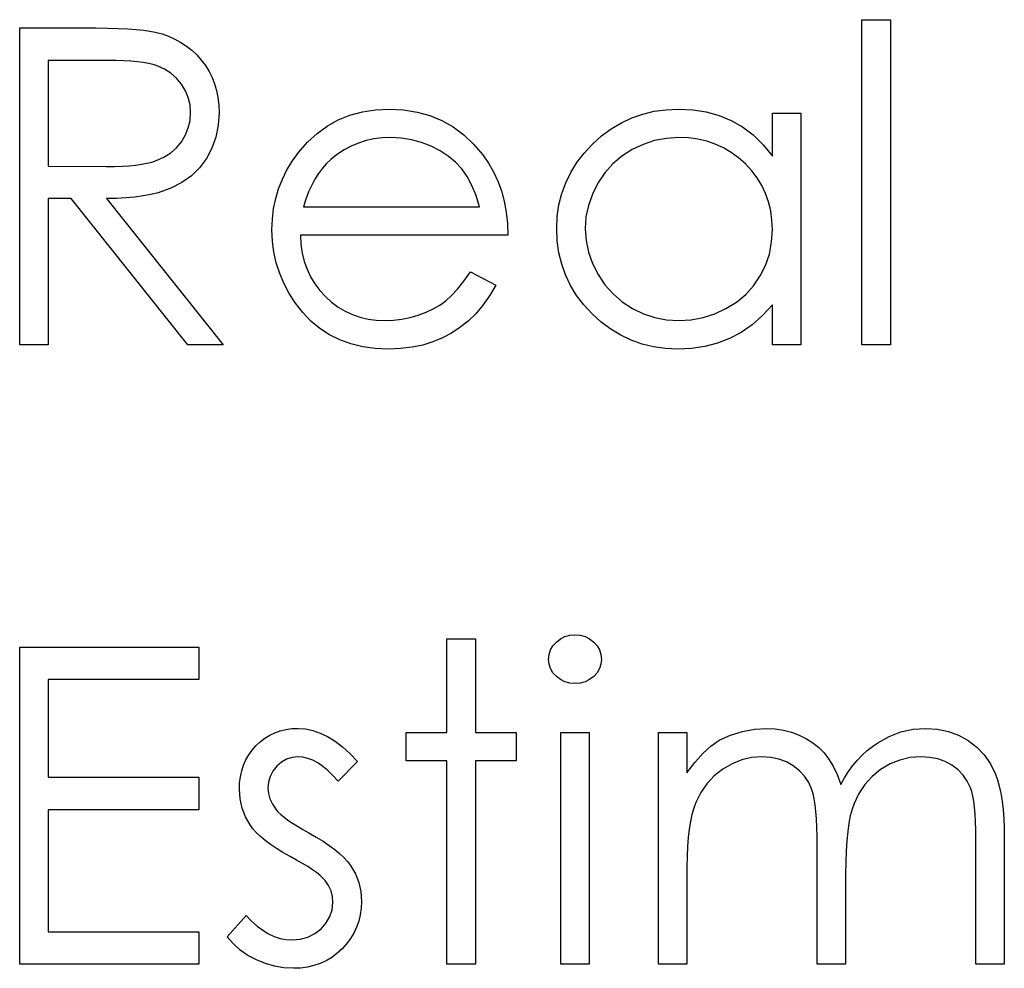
# Model space of a CAD drawing. Header units: inches. Extents: x 1694 to 2505, y -239 to -56.
# Tile 253 of 256: x 1856.757 to 1857.185, y -86.548 to -86.136. Entities that reach past the tile are written whole.
import ezdxf

# ---------------------------------------------------------------- set-up
doc = ezdxf.new("R2010")
doc.units = ezdxf.units.IN
doc.header["$LTSCALE"] = 0.5
doc.header["$MEASUREMENT"] = 0

msp = doc.modelspace()

# ---------------------------------------------------------------- linework, layer by layer
at = {"color": 7, "linetype": 'Continuous'}
for p, q in [((1857.12291, -86.1357), (1857.13527, -86.1357)), ((1857.12291, -86.27703), (1857.12291, -86.1357)), ((1857.13527, -86.1357), (1857.13527, -86.27703)), ((1856.75722, -86.13923), (1856.7848, -86.13923)), ((1856.75722, -86.27703), (1856.75722, -86.13923)), ((1856.7848, -86.13923), (1856.79032, -86.13926)), ((1856.79032, -86.13926), (1856.7954, -86.13934)), ((1856.7954, -86.13934), (1856.79998, -86.13951)), ((1856.79998, -86.13951), (1856.80412, -86.1397)), ((1856.80412, -86.1397), (1856.80779, -86.13998)), ((1856.80779, -86.13998), (1856.81099, -86.14028)), ((1856.81099, -86.14028), (1856.81375, -86.14067)), ((1856.81375, -86.14067), (1856.81602, -86.14111)), ((1856.81602, -86.14111), (1856.81902, -86.14191)), ((1856.81902, -86.14191), (1856.82189, -86.14293)), ((1856.82189, -86.14293), (1856.82463, -86.14415)), ((1856.82463, -86.14415), (1856.82719, -86.14556)), ((1856.82719, -86.14556), (1856.82962, -86.14718)), ((1856.82962, -86.14718), (1856.83191, -86.14901)), ((1856.83191, -86.14901), (1856.83407, -86.15102)), ((1856.76959, -86.15337), (1856.76959, -86.1993)), ((1856.79542, -86.15337), (1856.76959, -86.15337)), ((1856.79904, -86.15339), (1856.79542, -86.15337)), ((1856.80241, -86.15351), (1856.79904, -86.15339)), ((1856.8055, -86.1537), (1856.80241, -86.15351)), ((1856.83407, -86.15102), (1856.83606, -86.15326)), ((1856.83606, -86.15326), (1856.83788, -86.15563)), ((1856.80834, -86.15397), (1856.8055, -86.1537)), ((1856.81088, -86.15431), (1856.80834, -86.15397)), ((1856.81317, -86.15472), (1856.81088, -86.15431)), ((1856.81519, -86.15522), (1856.81317, -86.15472)), ((1856.81695, -86.15577), (1856.81519, -86.15522)), ((1856.82005, -86.15715), (1856.81695, -86.15577)), ((1856.82281, -86.15894), (1856.82005, -86.15715)), ((1856.83788, -86.15563), (1856.83945, -86.15817)), ((1856.82526, -86.16112), (1856.82281, -86.15894)), ((1856.82742, -86.16372), (1856.82526, -86.16112)), ((1856.83945, -86.15817), (1856.84078, -86.16082)), ((1856.84078, -86.16082), (1856.84185, -86.16361)), ((1856.82915, -86.16656), (1856.82742, -86.16372)), ((1856.84185, -86.16361), (1856.84271, -86.16653)), ((1856.83042, -86.16957), (1856.82915, -86.16656)), ((1856.83117, -86.17274), (1856.83042, -86.16957)), ((1856.84271, -86.16653), (1856.84332, -86.16957)), ((1856.84332, -86.16957), (1856.84367, -86.17277)), ((1856.83142, -86.17606), (1856.83117, -86.17274)), ((1856.84367, -86.17277), (1856.84378, -86.17608)), ((1856.906, -86.17573), (1856.91169, -86.17487)), ((1856.91169, -86.17487), (1856.91771, -86.17457)), ((1856.91771, -86.17457), (1856.92389, -86.17487)), ((1856.92389, -86.17487), (1856.92977, -86.17581)), ((1857.03278, -86.1755), (1857.03795, -86.17481)), ((1857.03795, -86.17481), (1857.0433, -86.17457)), ((1857.0433, -86.17457), (1857.04946, -86.17487)), ((1857.04946, -86.17487), (1857.05531, -86.17578)), ((1856.83117, -86.17945), (1856.83142, -86.17606)), ((1856.84378, -86.17608), (1856.84345, -86.18158)), ((1856.89554, -86.17926), (1856.90062, -86.17722)), ((1856.90062, -86.17722), (1856.906, -86.17573)), ((1856.92977, -86.17581), (1856.93532, -86.17735)), ((1856.93532, -86.17735), (1856.94053, -86.17951)), ((1857.01846, -86.1805), (1857.02304, -86.17838)), ((1857.02304, -86.17838), (1857.02781, -86.17669)), ((1857.02781, -86.17669), (1857.03278, -86.1755)), ((1857.05531, -86.17578), (1857.06086, -86.17733)), ((1857.06086, -86.17733), (1857.0661, -86.17945)), ((1857.08404, -86.19497), (1857.08404, -86.17633)), ((1857.08404, -86.17633), (1857.09641, -86.17633)), ((1857.09641, -86.17633), (1857.09641, -86.27703)), ((1856.82921, -86.18577), (1856.83042, -86.18271)), ((1856.83042, -86.18271), (1856.83117, -86.17945)), ((1856.84345, -86.18158), (1856.84243, -86.18671)), ((1856.88632, -86.18511), (1856.89076, -86.18191)), ((1856.89076, -86.18191), (1856.89554, -86.17926)), ((1856.94053, -86.17951), (1856.94545, -86.1823)), ((1856.94545, -86.1823), (1856.95003, -86.18572)), ((1857.0099, -86.18621), (1857.0141, -86.18312)), ((1857.0141, -86.18312), (1857.01846, -86.1805)), ((1857.0661, -86.17945), (1857.07104, -86.18224)), ((1857.07104, -86.18224), (1857.07571, -86.18577)), ((1856.82747, -86.1887), (1856.82921, -86.18577)), ((1856.84243, -86.18671), (1856.84072, -86.19151)), ((1856.88218, -86.18895), (1856.88632, -86.18511)), ((1856.91105, -86.18751), (1856.9076, -86.18826)), ((1856.91464, -86.18707), (1856.91105, -86.18751)), ((1856.91834, -86.18693), (1856.91464, -86.18707)), ((1856.92287, -86.18715), (1856.91834, -86.18693)), ((1856.92728, -86.18787), (1856.92287, -86.18715)), ((1856.95003, -86.18572), (1856.95431, -86.18975)), ((1857.00593, -86.18978), (1857.0099, -86.18621)), ((1857.03806, -86.18726), (1857.03287, -86.18823)), ((1857.04347, -86.18693), (1857.03806, -86.18726)), ((1857.04766, -86.1871), (1857.04347, -86.18693)), ((1857.05169, -86.18765), (1857.04766, -86.1871)), ((1857.05556, -86.18853), (1857.05169, -86.18765)), ((1857.07571, -86.18577), (1857.08001, -86.19)), ((1856.82278, -86.19359), (1856.82532, -86.19132)), ((1856.82532, -86.19132), (1856.82747, -86.1887)), ((1856.84072, -86.19151), (1856.83835, -86.19599)), ((1856.87834, -86.19334), (1856.88218, -86.18895)), ((1856.90112, -86.19063), (1856.89808, -86.19223)), ((1856.90432, -86.18928), (1856.90112, -86.19063)), ((1856.9076, -86.18826), (1856.90432, -86.18928)), ((1856.93162, -86.18903), (1856.92728, -86.18787)), ((1856.93581, -86.19069), (1856.93162, -86.18903)), ((1856.93976, -86.1927), (1856.93581, -86.19069)), ((1856.95431, -86.18975), (1856.95825, -86.19439)), ((1857.00228, -86.19367), (1857.00593, -86.18978)), ((1857.0279, -86.18986), (1857.02312, -86.19212)), ((1857.03287, -86.18823), (1857.0279, -86.18986)), ((1857.05925, -86.1898), (1857.05556, -86.18853)), ((1857.06276, -86.1914), (1857.05925, -86.1898)), ((1857.06613, -86.19336), (1857.06276, -86.1914)), ((1857.08001, -86.19), (1857.08404, -86.19497)), ((1856.81651, -86.19693), (1856.81982, -86.19543)), ((1856.81982, -86.19543), (1856.82278, -86.19359)), ((1856.83835, -86.19599), (1856.83534, -86.20002)), ((1856.87564, -86.19709), (1856.87834, -86.19334)), ((1856.89518, -86.19416), (1856.89239, -86.19637)), ((1856.89808, -86.19223), (1856.89518, -86.19416)), ((1856.94329, -86.19502), (1856.93976, -86.1927)), ((1856.94644, -86.19764), (1856.94329, -86.19502)), ((1856.95825, -86.19439), (1856.96079, -86.198)), ((1856.99914, -86.19778), (1857.00228, -86.19367)), ((1857.01871, -86.19497), (1857.01476, -86.19836)), ((1857.02312, -86.19212), (1857.01871, -86.19497)), ((1857.0693, -86.19571), (1857.06613, -86.19336)), ((1857.07231, -86.19839), (1857.0693, -86.19571)), ((1856.76959, -86.1993), (1856.79482, -86.19949)), ((1856.79482, -86.19949), (1856.79835, -86.19946)), ((1856.79835, -86.19946), (1856.80166, -86.19933)), ((1856.80166, -86.19933), (1856.80473, -86.19913)), ((1856.80473, -86.19913), (1856.80757, -86.19886)), ((1856.80757, -86.19886), (1856.81016, -86.1985)), ((1856.81016, -86.1985), (1856.81251, -86.19806)), ((1856.81251, -86.19806), (1856.81464, -86.19753)), ((1856.81464, -86.19753), (1856.81651, -86.19693)), ((1856.83534, -86.20002), (1856.83175, -86.20352)), ((1856.87326, -86.20098), (1856.87564, -86.19709)), ((1856.88867, -86.20024), (1856.88698, -86.20247)), ((1856.89046, -86.19819), (1856.88867, -86.20024)), ((1856.89239, -86.19637), (1856.89046, -86.19819)), ((1856.94915, -86.20057), (1856.94644, -86.19764)), ((1856.95152, -86.20388), (1856.94915, -86.20057)), ((1856.96079, -86.198), (1856.96297, -86.20181)), ((1856.99649, -86.20206), (1856.99914, -86.19778)), ((1857.01476, -86.19836), (1857.01128, -86.20225)), ((1857.07507, -86.20134), (1857.07231, -86.19839)), ((1856.83175, -86.20352), (1856.82755, -86.2065)), ((1856.87128, -86.20499), (1856.87326, -86.20098)), ((1856.88698, -86.20247), (1856.88544, -86.20493)), ((1856.95359, -86.20772), (1856.95152, -86.20388)), ((1856.96297, -86.20181), (1856.96485, -86.20587)), ((1856.9943, -86.20653), (1856.99649, -86.20206)), ((1857.01128, -86.20225), (1857.00827, -86.2067)), ((1857.07745, -86.20446), (1857.07507, -86.20134)), ((1857.07946, -86.20777), (1857.07745, -86.20446)), ((1856.82281, -86.20896), (1856.82016, -86.20998)), ((1856.82755, -86.2065), (1856.82281, -86.20896)), ((1856.86838, -86.2134), (1856.86965, -86.20913)), ((1856.86965, -86.20913), (1856.87128, -86.20499)), ((1856.884, -86.20764), (1856.88268, -86.21053)), ((1856.88544, -86.20493), (1856.884, -86.20764)), ((1856.95538, -86.21208), (1856.95359, -86.20772)), ((1856.96485, -86.20587), (1856.96637, -86.21012)), ((1856.99259, -86.21122), (1856.9943, -86.20653)), ((1857.00827, -86.2067), (1857.00587, -86.21144)), ((1857.08112, -86.21125), (1857.07946, -86.20777)), ((1856.77963, -86.21343), (1856.76959, -86.21343)), ((1856.76959, -86.21343), (1856.76959, -86.27703)), ((1856.83026, -86.27703), (1856.77963, -86.21343)), ((1856.79926, -86.21335), (1856.79493, -86.21343)), ((1856.79493, -86.21343), (1856.84555, -86.27703)), ((1856.80335, -86.21313), (1856.79926, -86.21335)), ((1856.80718, -86.21277), (1856.80335, -86.21313)), ((1856.8108, -86.21227), (1856.80718, -86.21277)), ((1856.81417, -86.21164), (1856.8108, -86.21227)), ((1856.81729, -86.21089), (1856.81417, -86.21164)), ((1856.82016, -86.20998), (1856.81729, -86.21089)), ((1856.86747, -86.21779), (1856.86838, -86.2134)), ((1856.88268, -86.21053), (1856.88149, -86.21362)), ((1856.95685, -86.21696), (1856.95538, -86.21208)), ((1856.96637, -86.21012), (1856.96758, -86.21459)), ((1856.99138, -86.21608), (1856.99259, -86.21122)), ((1857.00587, -86.21144), (1857.00416, -86.21636)), ((1857.08239, -86.21489), (1857.08112, -86.21125)), ((1856.88149, -86.21362), (1856.88041, -86.21696)), ((1856.88041, -86.21696), (1856.95685, -86.21696)), ((1856.96758, -86.21459), (1856.96847, -86.21928)), ((1856.99066, -86.22116), (1856.99138, -86.21608)), ((1857.00416, -86.21636), (1857.00311, -86.22138)), ((1857.0833, -86.21873), (1857.08239, -86.21489)), ((1856.86694, -86.22232), (1856.86747, -86.21779)), ((1856.96847, -86.21928), (1856.96899, -86.2242)), ((1856.99041, -86.22641), (1856.99066, -86.22116)), ((1857.00311, -86.22138), (1857.00278, -86.22654)), ((1857.08385, -86.22273), (1857.0833, -86.21873)), ((1856.86675, -86.22696), (1856.86694, -86.22232)), ((1856.96899, -86.2242), (1856.96921, -86.22933)), ((1857.08404, -86.2269), (1857.08385, -86.22273)), ((1856.86697, -86.2319), (1856.86675, -86.22696)), ((1856.96921, -86.22933), (1856.87912, -86.22933)), ((1856.87912, -86.22933), (1856.87936, -86.23331)), ((1856.99066, -86.23176), (1856.99041, -86.22641)), ((1857.00278, -86.22654), (1857.00314, -86.23168)), ((1857.08371, -86.23237), (1857.08404, -86.2269)), ((1856.86758, -86.23673), (1856.86697, -86.2319)), ((1856.87936, -86.23331), (1856.87992, -86.23712)), ((1856.99138, -86.23692), (1856.99066, -86.23176)), ((1857.00314, -86.23168), (1857.00416, -86.2367)), ((1857.08275, -86.23753), (1857.08371, -86.23237)), ((1856.86863, -86.24139), (1856.86758, -86.23673)), ((1856.87992, -86.23712), (1856.8808, -86.24073)), ((1856.99257, -86.24186), (1856.99138, -86.23692)), ((1857.00416, -86.2367), (1857.0059, -86.24161)), ((1857.08109, -86.24244), (1857.08275, -86.23753)), ((1856.87012, -86.24595), (1856.86863, -86.24139)), ((1856.8808, -86.24073), (1856.88201, -86.24415)), ((1856.99425, -86.24661), (1856.99257, -86.24186)), ((1857.0059, -86.24161), (1857.00833, -86.24642)), ((1857.0788, -86.24705), (1857.08109, -86.24244)), ((1856.87199, -86.25039), (1856.87012, -86.24595)), ((1856.88201, -86.24415), (1856.88351, -86.24738)), ((1856.88351, -86.24738), (1856.88533, -86.25045)), ((1856.95011, -86.24929), (1856.95293, -86.24523)), ((1856.95293, -86.24523), (1856.96391, -86.251)), ((1856.99643, -86.25117), (1856.99425, -86.24661)), ((1857.00833, -86.24642), (1857.01136, -86.25089)), ((1857.0759, -86.25128), (1857.0788, -86.24705)), ((1856.87429, -86.2547), (1856.87199, -86.25039)), ((1856.88533, -86.25045), (1856.88748, -86.25332)), ((1856.94738, -86.25271), (1856.95011, -86.24929)), ((1856.96391, -86.251), (1856.96121, -86.25561)), ((1856.99905, -86.2555), (1856.99643, -86.25117)), ((1857.01136, -86.25089), (1857.01484, -86.25484)), ((1857.07248, -86.25506), (1857.0759, -86.25128)), ((1856.87702, -86.25887), (1856.87429, -86.2547)), ((1856.88748, -86.25332), (1856.88994, -86.25602)), ((1856.88994, -86.25602), (1856.89264, -86.25845)), ((1856.94224, -86.25782), (1856.94476, -86.25558)), ((1856.94476, -86.25558), (1856.94738, -86.25271)), ((1856.96121, -86.25561), (1856.95831, -86.25975)), ((1857.00217, -86.25961), (1856.99905, -86.2555)), ((1857.01484, -86.25484), (1857.01882, -86.25826)), ((1857.06845, -86.25837), (1857.07248, -86.25506)), ((1856.88017, -86.2629), (1856.87702, -86.25887)), ((1856.89264, -86.25845), (1856.89549, -86.26058)), ((1856.93681, -86.26132), (1856.93965, -86.25967)), ((1856.93965, -86.25967), (1856.94224, -86.25782)), ((1856.95831, -86.25975), (1856.95522, -86.26345)), ((1857.00579, -86.26353), (1857.00217, -86.25961)), ((1857.01882, -86.25826), (1857.02326, -86.26116)), ((1857.06389, -86.26121), (1857.06845, -86.25837)), ((1857.08404, -86.25961), (1857.07976, -86.26425)), ((1857.08404, -86.27703), (1857.08404, -86.25961)), ((1856.88367, -86.26662), (1856.88017, -86.2629)), ((1856.89549, -86.26058), (1856.89849, -86.26237)), ((1856.89849, -86.26237), (1856.90167, -86.26384)), ((1856.90167, -86.26384), (1856.90498, -86.26497)), ((1856.92676, -86.26511), (1856.93029, -86.26408)), ((1856.93029, -86.26408), (1856.93369, -86.26281)), ((1856.93369, -86.26281), (1856.93681, -86.26132)), ((1856.95522, -86.26345), (1856.95191, -86.26665)), ((1857.00973, -86.26712), (1857.00579, -86.26353)), ((1857.02326, -86.26116), (1857.02804, -86.26348)), ((1857.02804, -86.26348), (1857.03298, -86.26511)), ((1857.05393, -86.26513), (1857.05898, -86.2635)), ((1857.05898, -86.2635), (1857.06389, -86.26121)), ((1857.07976, -86.26425), (1857.07526, -86.26822)), ((1856.88754, -86.26985), (1856.88367, -86.26662)), ((1856.90498, -86.26497), (1856.90846, -86.26577)), ((1856.90846, -86.26577), (1856.91207, -86.26626)), ((1856.91207, -86.26626), (1856.91586, -86.26643)), ((1856.91586, -86.26643), (1856.91956, -86.26629)), ((1856.91956, -86.26629), (1856.92317, -86.26585)), ((1856.92317, -86.26585), (1856.92676, -86.26511)), ((1856.95191, -86.26665), (1856.9484, -86.26944)), ((1857.01388, -86.27021), (1857.00973, -86.26712)), ((1857.03298, -86.26511), (1857.03808, -86.2661)), ((1857.03808, -86.2661), (1857.04336, -86.26643)), ((1857.04336, -86.26643), (1857.04871, -86.2661)), ((1857.04871, -86.2661), (1857.05393, -86.26513)), ((1857.07526, -86.26822), (1857.07046, -86.27154)), ((1856.8917, -86.27259), (1856.88754, -86.26985)), ((1856.89618, -86.27482), (1856.8917, -86.27259)), ((1856.9447, -86.27187), (1856.94075, -86.27397)), ((1856.9484, -86.26944), (1856.9447, -86.27187)), ((1857.01824, -86.27283), (1857.01388, -86.27021)), ((1857.02276, -86.27499), (1857.01824, -86.27283)), ((1857.07046, -86.27154), (1857.06544, -86.27419)), ((1856.76959, -86.27703), (1856.75722, -86.27703)), ((1856.84555, -86.27703), (1856.83026, -86.27703)), ((1856.90101, -86.27656), (1856.89618, -86.27482)), ((1856.90614, -86.2778), (1856.90101, -86.27656)), ((1856.93222, -86.27706), (1856.92756, -86.27802)), ((1856.93661, -86.2757), (1856.93222, -86.27706)), ((1856.94075, -86.27397), (1856.93661, -86.2757)), ((1857.02751, -86.27664), (1857.02276, -86.27499)), ((1857.03245, -86.27783), (1857.02751, -86.27664)), ((1857.06017, -86.2762), (1857.05467, -86.27764)), ((1857.06544, -86.27419), (1857.06017, -86.2762)), ((1857.09641, -86.27703), (1857.08404, -86.27703)), ((1857.13527, -86.27703), (1857.12291, -86.27703)), ((1856.91161, -86.27855), (1856.90614, -86.2778)), ((1856.9174, -86.2788), (1856.91161, -86.27855)), ((1856.92262, -86.2786), (1856.9174, -86.2788)), ((1856.92756, -86.27802), (1856.92262, -86.2786)), ((1857.03759, -86.27855), (1857.03245, -86.27783)), ((1857.04291, -86.2788), (1857.03759, -86.27855)), ((1857.0489, -86.27852), (1857.04291, -86.2788)), ((1857.05467, -86.27764), (1857.0489, -86.27852)), ((1856.94271, -86.40473), (1856.95508, -86.40473)), ((1856.94271, -86.44536), (1856.94271, -86.40473)), ((1856.95508, -86.40473), (1856.95508, -86.44536)), ((1856.99025, -86.40608), (1856.99201, -86.40473)), ((1856.99201, -86.40473), (1856.99397, -86.40374)), ((1856.99397, -86.40374), (1856.99604, -86.40316)), ((1856.99604, -86.40316), (1856.99831, -86.40296)), ((1856.99831, -86.40296), (1857.0006, -86.40316)), ((1857.0006, -86.40316), (1857.00272, -86.40374)), ((1857.00272, -86.40374), (1857.00468, -86.40473)), ((1857.00468, -86.40473), (1857.00645, -86.40608)), ((1856.75722, -86.40826), (1856.83495, -86.40826)), ((1856.75722, -86.54606), (1856.75722, -86.40826)), ((1856.83495, -86.40826), (1856.83495, -86.4224)), ((1856.9871, -86.41149), (1856.98774, -86.40953)), ((1856.98774, -86.40953), (1856.98878, -86.40771)), ((1856.98878, -86.40771), (1856.99025, -86.40608)), ((1857.00645, -86.40608), (1857.00794, -86.40771)), ((1857.00794, -86.40771), (1857.00899, -86.40953)), ((1857.00899, -86.40953), (1857.00962, -86.41149)), ((1856.98688, -86.41362), (1856.9871, -86.41149)), ((1856.9871, -86.41569), (1856.98688, -86.41362)), ((1857.00962, -86.41149), (1857.00985, -86.41362)), ((1857.00985, -86.41362), (1857.00962, -86.41569)), ((1856.98774, -86.41762), (1856.9871, -86.41569)), ((1856.98878, -86.41941), (1856.98774, -86.41762)), ((1857.00899, -86.41762), (1857.00794, -86.41941)), ((1857.00962, -86.41569), (1857.00899, -86.41762)), ((1856.83495, -86.4224), (1856.76959, -86.4224)), ((1856.76959, -86.4224), (1856.76959, -86.46479)), ((1856.99025, -86.42104), (1856.98878, -86.41941)), ((1856.99201, -86.4224), (1856.99025, -86.42104)), ((1856.99397, -86.42339), (1856.99201, -86.4224)), ((1857.00468, -86.4224), (1857.00272, -86.42339)), ((1857.00645, -86.42104), (1857.00468, -86.4224)), ((1857.00794, -86.41941), (1857.00645, -86.42104)), ((1856.99604, -86.42397), (1856.99397, -86.42339)), ((1856.99831, -86.42416), (1856.99604, -86.42397)), ((1857.0006, -86.42397), (1856.99831, -86.42416)), ((1857.00272, -86.42339), (1857.0006, -86.42397)), ((1856.87034, -86.44464), (1856.8728, -86.44406)), ((1856.8728, -86.44406), (1856.87536, -86.44371)), ((1856.87536, -86.44371), (1856.87807, -86.4436)), ((1856.87807, -86.4436), (1856.88127, -86.44382)), ((1856.88127, -86.44382), (1856.88447, -86.44448)), ((1857.07104, -86.44487), (1857.07629, -86.44393)), ((1857.07629, -86.44393), (1857.08167, -86.4436)), ((1857.08167, -86.4436), (1857.08531, -86.44379)), ((1857.08531, -86.44379), (1857.08885, -86.44431)), ((1857.13988, -86.44514), (1857.14516, -86.44398)), ((1857.14516, -86.44398), (1857.15065, -86.4436)), ((1857.15065, -86.4436), (1857.1557, -86.44393)), ((1857.1557, -86.44393), (1857.16045, -86.44489)), ((1856.8617, -86.44936), (1856.86369, -86.44785)), ((1856.86369, -86.44785), (1856.86578, -86.44655)), ((1856.86578, -86.44655), (1856.86799, -86.44547)), ((1856.86799, -86.44547), (1856.87034, -86.44464)), ((1856.88447, -86.44448), (1856.8877, -86.44561)), ((1856.8877, -86.44561), (1856.89093, -86.44718)), ((1856.89093, -86.44718), (1856.89413, -86.4492)), ((1856.92505, -86.45773), (1856.92505, -86.44536)), ((1856.92505, -86.44536), (1856.94271, -86.44536)), ((1856.95508, -86.44536), (1856.97275, -86.44536)), ((1856.97275, -86.44536), (1856.97275, -86.45773)), ((1856.99218, -86.44536), (1857.00455, -86.44536)), ((1856.99218, -86.54606), (1856.99218, -86.44536)), ((1857.00455, -86.44536), (1857.00455, -86.54606)), ((1857.03458, -86.44536), (1857.04694, -86.44536)), ((1857.03458, -86.54606), (1857.03458, -86.44536)), ((1857.04694, -86.44536), (1857.04694, -86.46286)), ((1857.06091, -86.4487), (1857.06591, -86.44647)), ((1857.06591, -86.44647), (1857.07104, -86.44487)), ((1857.08885, -86.44431), (1857.0923, -86.44522)), ((1857.0923, -86.44522), (1857.09564, -86.44649)), ((1857.09564, -86.44649), (1857.09881, -86.44807)), ((1857.09881, -86.44807), (1857.10165, -86.44986)), ((1857.12984, -86.44981), (1857.13475, -86.4471)), ((1857.13475, -86.4471), (1857.13988, -86.44514)), ((1857.16045, -86.44489), (1857.16489, -86.44655)), ((1857.16489, -86.44655), (1857.16903, -86.44884)), ((1856.85814, -86.45306), (1856.85982, -86.45113)), ((1856.85982, -86.45113), (1856.8617, -86.44936)), ((1856.89413, -86.4492), (1856.89736, -86.45166)), ((1856.89736, -86.45166), (1856.90062, -86.45455)), ((1857.05384, -86.45447), (1857.05735, -86.45127)), ((1857.05735, -86.45127), (1857.06091, -86.4487)), ((1857.10165, -86.44986), (1857.10422, -86.4519)), ((1857.10422, -86.4519), (1857.10646, -86.45419)), ((1857.1252, -86.45326), (1857.12746, -86.45143)), ((1857.12746, -86.45143), (1857.12984, -86.44981)), ((1857.16903, -86.44884), (1857.17276, -86.45171)), ((1857.17276, -86.45171), (1857.17599, -86.45511)), ((1856.85543, -86.45731), (1856.85667, -86.45513)), ((1856.85667, -86.45513), (1856.85814, -86.45306)), ((1856.87307, -86.45698), (1856.87084, -86.45825)), ((1856.87547, -86.45621), (1856.87307, -86.45698)), ((1856.87807, -86.45596), (1856.87547, -86.45621)), ((1856.88019, -86.45613), (1856.87807, -86.45596)), ((1856.88235, -86.45662), (1856.88019, -86.45613)), ((1856.8845, -86.45745), (1856.88235, -86.45662)), ((1856.90062, -86.45455), (1856.90385, -86.45792)), ((1857.05037, -86.45834), (1857.05384, -86.45447)), ((1857.07504, -86.45629), (1857.07071, -86.45731)), ((1857.07952, -86.45596), (1857.07504, -86.45629)), ((1857.08333, -86.45621), (1857.07952, -86.45596)), ((1857.08686, -86.45693), (1857.08333, -86.45621)), ((1857.09014, -86.45817), (1857.08686, -86.45693)), ((1857.10646, -86.45419), (1857.10847, -86.45684)), ((1857.10847, -86.45684), (1857.11038, -86.46002)), ((1857.12098, -86.45742), (1857.12305, -86.45524)), ((1857.12305, -86.45524), (1857.1252, -86.45326)), ((1857.14383, -86.45629), (1857.13939, -86.45734)), ((1857.1485, -86.45596), (1857.14383, -86.45629)), ((1857.15231, -86.45618), (1857.1485, -86.45596)), ((1857.15581, -86.45687), (1857.15231, -86.45618)), ((1857.15907, -86.45803), (1857.15581, -86.45687)), ((1857.17599, -86.45511), (1857.17869, -86.459)), ((1856.85364, -86.46203), (1856.85441, -86.45961)), ((1856.85441, -86.45961), (1856.85543, -86.45731)), ((1856.86882, -86.46005), (1856.86714, -86.46217)), ((1856.87084, -86.45825), (1856.86882, -86.46005)), ((1856.88668, -86.45861), (1856.8845, -86.45745)), ((1856.88883, -86.4601), (1856.88668, -86.45861)), ((1856.89104, -86.46192), (1856.88883, -86.4601)), ((1856.90385, -86.45792), (1856.89546, -86.46656)), ((1856.94271, -86.45773), (1856.92505, -86.45773)), ((1856.94271, -86.54606), (1856.94271, -86.45773)), ((1856.97275, -86.45773), (1856.95508, -86.45773)), ((1856.95508, -86.45773), (1856.95508, -86.54606)), ((1857.04694, -86.46286), (1857.05037, -86.45834)), ((1857.06248, -86.46134), (1857.05879, -86.46427)), ((1857.06651, -86.459), (1857.06248, -86.46134)), ((1857.07071, -86.45731), (1857.06651, -86.459)), ((1857.09312, -86.45988), (1857.09014, -86.45817)), ((1857.09577, -86.46198), (1857.09312, -86.45988)), ((1857.11038, -86.46002), (1857.11212, -86.46369)), ((1857.11714, -86.46231), (1857.11902, -86.45977)), ((1857.11902, -86.45977), (1857.12098, -86.45742)), ((1857.13511, -86.45905), (1857.13105, -86.46148)), ((1857.13939, -86.45734), (1857.13511, -86.45905)), ((1857.16202, -86.45963), (1857.15907, -86.45803)), ((1857.16464, -86.46162), (1857.16202, -86.45963)), ((1857.17869, -86.459), (1857.18087, -86.46344)), ((1856.76959, -86.46479), (1856.83495, -86.46479)), ((1856.83495, -86.46479), (1856.83495, -86.47893)), ((1856.85273, -86.46722), (1856.85306, -86.46457)), ((1856.85306, -86.46457), (1856.85364, -86.46203)), ((1856.86595, -86.46444), (1856.86523, -86.46689)), ((1856.86714, -86.46217), (1856.86595, -86.46444)), ((1856.89325, -86.46408), (1856.89104, -86.46192)), ((1856.89546, -86.46656), (1856.89325, -86.46408)), ((1857.05879, -86.46427), (1857.05558, -86.46767)), ((1857.09801, -86.46441), (1857.09577, -86.46198)), ((1857.0998, -86.46717), (1857.09801, -86.46441)), ((1857.11212, -86.46369), (1857.11372, -86.46791)), ((1857.11372, -86.46791), (1857.11537, -86.46502)), ((1857.11537, -86.46502), (1857.11714, -86.46231)), ((1857.12735, -86.46446), (1857.12421, -86.46791)), ((1857.13105, -86.46148), (1857.12735, -86.46446)), ((1857.16685, -86.46388), (1857.16464, -86.46162)), ((1857.16865, -86.46648), (1857.16685, -86.46388)), ((1857.18087, -86.46344), (1857.18179, -86.46593)), ((1856.85262, -86.47001), (1856.85273, -86.46722)), ((1856.86523, -86.46689), (1856.86498, -86.46951)), ((1856.86498, -86.46951), (1856.8652, -86.47189)), ((1857.05558, -86.46767), (1857.05291, -86.4715)), ((1857.10116, -86.47026), (1857.0998, -86.46717)), ((1857.12421, -86.46791), (1857.12158, -86.47183)), ((1857.17003, -86.46935), (1857.16865, -86.46648)), ((1857.17058, -86.47101), (1857.17003, -86.46935)), ((1857.18179, -86.46593), (1857.18256, -86.46871)), ((1857.18256, -86.46871), (1857.18322, -86.47178)), ((1856.85289, -86.47426), (1856.85262, -86.47001)), ((1856.8652, -86.47189), (1856.86584, -86.47418)), ((1856.86584, -86.47418), (1856.86692, -86.47644)), ((1857.05291, -86.4715), (1857.05075, -86.47584)), ((1857.10171, -86.47205), (1857.10116, -86.47026)), ((1857.10218, -86.47423), (1857.10171, -86.47205)), ((1857.12158, -86.47183), (1857.11949, -86.47619)), ((1857.17105, -86.47299), (1857.17058, -86.47101)), ((1857.17146, -86.47528), (1857.17105, -86.47299)), ((1857.18322, -86.47178), (1857.18377, -86.47515)), ((1856.85378, -86.47824), (1856.85289, -86.47426)), ((1856.85521, -86.48202), (1856.85378, -86.47824)), ((1856.86692, -86.47644), (1856.86841, -86.47865)), ((1857.04987, -86.47826), (1857.0491, -86.48097)), ((1857.05075, -86.47584), (1857.04987, -86.47826)), ((1857.10256, -86.47675), (1857.10218, -86.47423)), ((1857.1029, -86.47965), (1857.10256, -86.47675)), ((1857.11949, -86.47619), (1857.11863, -86.47868)), ((1857.17179, -86.47788), (1857.17146, -86.47528)), ((1857.17204, -86.4808), (1857.17179, -86.47788)), ((1857.18377, -86.47515), (1857.18419, -86.47879)), ((1856.83495, -86.47893), (1856.76959, -86.47893)), ((1856.76959, -86.47893), (1856.76959, -86.53193)), ((1856.85723, -86.48552), (1856.85521, -86.48202)), ((1856.86841, -86.47865), (1856.86937, -86.47978)), ((1856.86937, -86.47978), (1856.87059, -86.48094)), ((1856.87059, -86.48094), (1856.87202, -86.48218)), ((1856.87202, -86.48218), (1856.87371, -86.48345)), ((1857.0491, -86.48097), (1857.04843, -86.48401)), ((1857.10314, -86.4829), (1857.1029, -86.47965)), ((1857.11788, -86.48155), (1857.11728, -86.48481)), ((1857.11863, -86.47868), (1857.11788, -86.48155)), ((1857.17223, -86.48403), (1857.17204, -86.4808)), ((1857.18419, -86.47879), (1857.18449, -86.48274)), ((1857.18449, -86.48274), (1857.18468, -86.48699)), ((1856.8585, -86.48721), (1856.85723, -86.48552)), ((1856.87371, -86.48345), (1856.87564, -86.48478)), ((1856.87564, -86.48478), (1856.87779, -86.48613)), ((1856.87779, -86.48613), (1856.88017, -86.48757)), ((1857.04843, -86.48401), (1857.04791, -86.48735)), ((1857.10334, -86.48652), (1857.10314, -86.4829)), ((1857.10345, -86.49052), (1857.10334, -86.48652)), ((1857.11728, -86.48481), (1857.11675, -86.48845)), ((1857.17235, -86.48759), (1857.17223, -86.48403)), ((1857.18468, -86.48699), (1857.18474, -86.49151)), ((1856.86004, -86.48892), (1856.8585, -86.48721)), ((1856.86181, -86.49063), (1856.86004, -86.48892)), ((1856.86385, -86.49234), (1856.86181, -86.49063)), ((1856.88017, -86.48757), (1856.88279, -86.48903)), ((1856.88279, -86.48903), (1856.88599, -86.49085)), ((1856.88599, -86.49085), (1856.88892, -86.49265)), ((1857.04747, -86.49096), (1857.04719, -86.49491)), ((1857.04791, -86.48735), (1857.04747, -86.49096)), ((1857.10348, -86.49485), (1857.10345, -86.49052)), ((1857.11675, -86.48845), (1857.11637, -86.49248)), ((1857.17237, -86.49146), (1857.17235, -86.48759)), ((1856.86617, -86.49405), (1856.86385, -86.49234)), ((1856.86871, -86.49579), (1856.86617, -86.49405)), ((1856.88892, -86.49265), (1856.89159, -86.49444)), ((1856.89159, -86.49444), (1856.89399, -86.49621)), ((1857.04719, -86.49491), (1857.047, -86.49913)), ((1857.10348, -86.54606), (1857.10348, -86.49485)), ((1857.11637, -86.49248), (1857.11606, -86.4969)), ((1857.17237, -86.54606), (1857.17237, -86.49146)), ((1857.18474, -86.49151), (1857.18474, -86.54606)), ((1856.87153, -86.49753), (1856.86871, -86.49579)), ((1856.87459, -86.49927), (1856.87153, -86.49753)), ((1856.87743, -86.50082), (1856.87459, -86.49927)), ((1856.89399, -86.49621), (1856.89612, -86.49797)), ((1856.89612, -86.49797), (1856.898, -86.49971)), ((1856.898, -86.49971), (1856.8996, -86.50145)), ((1857.047, -86.49913), (1857.04694, -86.50369)), ((1857.11606, -86.4969), (1857.1159, -86.5017)), ((1856.88, -86.50228), (1856.87743, -86.50082)), ((1856.88232, -86.50366), (1856.88, -86.50228)), ((1856.88436, -86.50498), (1856.88232, -86.50366)), ((1856.8996, -86.50145), (1856.90092, -86.50316)), ((1856.90092, -86.50316), (1856.90297, -86.50672)), ((1857.04694, -86.50369), (1857.04694, -86.54606)), ((1857.1159, -86.5017), (1857.11584, -86.50689)), ((1856.88613, -86.50625), (1856.88436, -86.50498)), ((1856.88765, -86.50747), (1856.88613, -86.50625)), ((1856.88889, -86.5086), (1856.88765, -86.50747)), ((1856.90297, -86.50672), (1856.90446, -86.51051)), ((1857.11584, -86.50689), (1857.11584, -86.54606)), ((1856.88985, -86.50965), (1856.88889, -86.5086)), ((1856.89134, -86.51183), (1856.88985, -86.50965)), ((1856.89239, -86.51415), (1856.89134, -86.51183)), ((1856.90446, -86.51051), (1856.90531, -86.51451)), ((1856.89303, -86.51663), (1856.89239, -86.51415)), ((1856.89325, -86.51926), (1856.89303, -86.51663)), ((1856.90531, -86.51451), (1856.90562, -86.51873)), ((1856.89292, -86.52243), (1856.89325, -86.51926)), ((1856.90562, -86.51873), (1856.90548, -86.52171)), ((1856.84732, -86.53419), (1856.85552, -86.52486)), ((1856.85552, -86.52486), (1856.85789, -86.52734)), ((1856.89032, -86.52812), (1856.89195, -86.52536)), ((1856.89195, -86.52536), (1856.89292, -86.52243)), ((1856.90509, -86.52458), (1856.90443, -86.52734)), ((1856.90548, -86.52171), (1856.90509, -86.52458)), ((1856.85789, -86.52734), (1856.86029, -86.5295)), ((1856.86029, -86.5295), (1856.86275, -86.53132)), ((1856.88806, -86.53063), (1856.89032, -86.52812)), ((1856.90443, -86.52734), (1856.90352, -86.52997)), ((1856.76959, -86.53193), (1856.83495, -86.53193)), ((1856.83495, -86.53193), (1856.83495, -86.54606)), ((1856.86275, -86.53132), (1856.8652, -86.53281)), ((1856.8652, -86.53281), (1856.86772, -86.53397)), ((1856.86772, -86.53397), (1856.87028, -86.5348)), ((1856.88232, -86.53424), (1856.88533, -86.53275)), ((1856.88533, -86.53275), (1856.88806, -86.53063)), ((1856.9023, -86.53251), (1856.90087, -86.53491)), ((1856.90352, -86.52997), (1856.9023, -86.53251)), ((1856.84999, -86.5372), (1856.84732, -86.53419)), ((1856.853, -86.53988), (1856.84999, -86.5372)), ((1856.87028, -86.5348), (1856.87285, -86.53529)), ((1856.87285, -86.53529), (1856.87547, -86.53546)), ((1856.87547, -86.53546), (1856.87903, -86.53516)), ((1856.87903, -86.53516), (1856.88232, -86.53424)), ((1856.89916, -86.5372), (1856.89717, -86.53938)), ((1856.90087, -86.53491), (1856.89916, -86.5372)), ((1856.85634, -86.54222), (1856.853, -86.53988)), ((1856.86001, -86.54421), (1856.85634, -86.54222)), ((1856.89499, -86.54137), (1856.8927, -86.54308)), ((1856.89717, -86.53938), (1856.89499, -86.54137)), ((1856.83495, -86.54606), (1856.75722, -86.54606)), ((1856.86391, -86.54578), (1856.86001, -86.54421)), ((1856.86788, -86.54691), (1856.86391, -86.54578)), ((1856.885, -86.54664), (1856.88215, -86.5473)), ((1856.8877, -86.5457), (1856.885, -86.54664)), ((1856.89027, -86.54451), (1856.8877, -86.5457)), ((1856.8927, -86.54308), (1856.89027, -86.54451)), ((1856.95508, -86.54606), (1856.94271, -86.54606)), ((1857.00455, -86.54606), (1856.99218, -86.54606)), ((1857.04694, -86.54606), (1857.03458, -86.54606)), ((1857.11584, -86.54606), (1857.10348, -86.54606)), ((1857.18474, -86.54606), (1857.17237, -86.54606)), ((1856.87194, -86.5476), (1856.86788, -86.54691)), ((1856.87611, -86.54783), (1856.87194, -86.5476)), ((1856.8792, -86.54769), (1856.87611, -86.54783)), ((1856.88215, -86.5473), (1856.8792, -86.54769))]:
    msp.add_line(p, q, dxfattribs=at)

doc.saveas('drawing.dxf')
